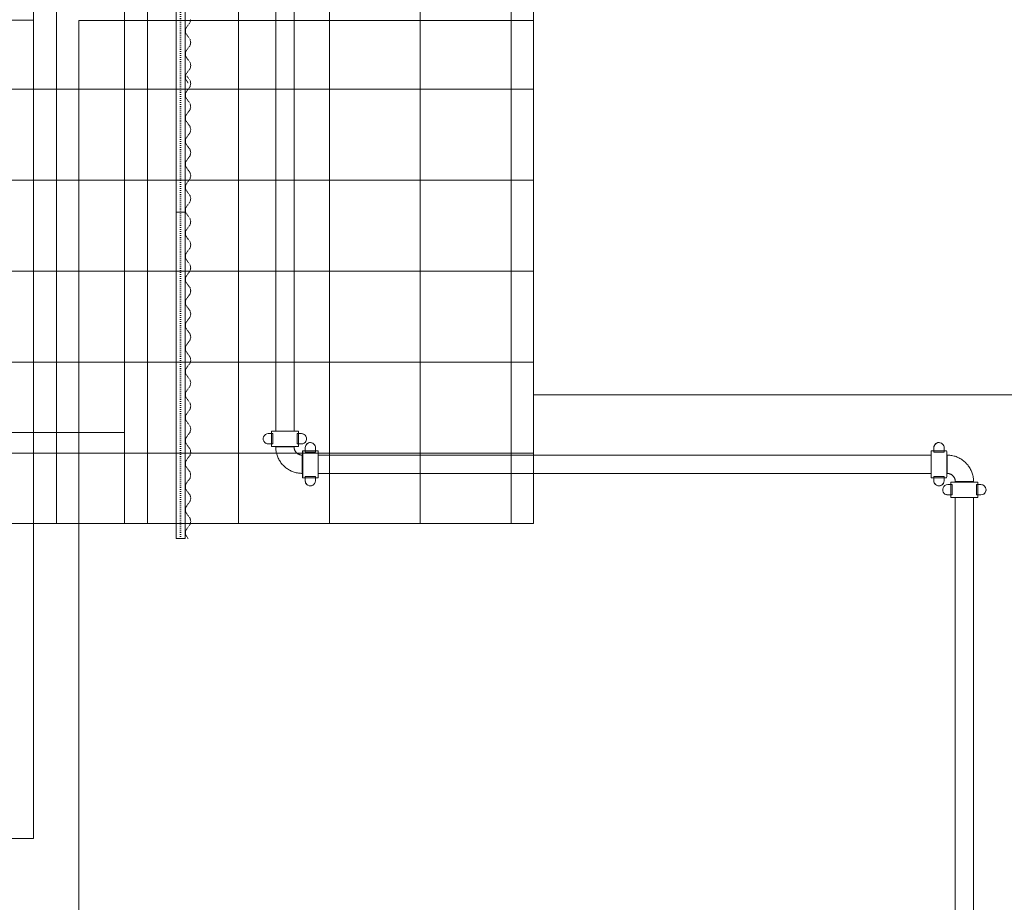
# Model space of a CAD drawing. Header units: centimetres. Extents: x -1589 to 108054, y -205274 to 31709.
# Tile 35 of 256: x 42366 to 45615, y -75644 to -72733. Entities that reach past the tile are written whole.
import ezdxf

# ---------------------------------------------------------------- set-up
doc = ezdxf.new("R2010")
doc.units = ezdxf.units.CM
doc.header["$LTSCALE"] = 0.01
doc.header["$MEASUREMENT"] = 0
doc.linetypes.add('11108-COL-C310_XMODEL$0$HIDDEN', pattern=[0.375, 0.25, -0.125])
doc.linetypes.add('Kropkowana', pattern=[63.499999, 0, -63.499999])
for name, color, linetype in [('2_belki.K_IR', 7, 'Continuous'), ('2_schody stalowe rzut.K_IR', 7, 'Continuous'), ('2_schody.K_IR', 7, 'Continuous'), ('2_stropy.K_IR', 7, 'Continuous'), ('2_słupy.K_IR', 7, 'Continuous'), ('2_ściana dekoracyjna 3', 7, 'Continuous'), ('2_ściany.K_IR', 7, 'Continuous')]:
    doc.layers.add(name, color=color, linetype=linetype)
doc.layers.add('P-PIPE', color=7, linetype='Continuous', lineweight=9)

msp = doc.modelspace()

# ---------------------------------------------------------------- hatches: boundary and pattern name
at = {"layer": '2_schody.K_IR', "linetype": 'Continuous', "lineweight": 5, "ltscale": 10}
h = msp.add_hatch(dxfattribs=at)
h.set_pattern_fill('Siatka_30x30', color=8, scale=10, style=0, pattern_type=2)
h.set_pattern_definition([(0, (26888.05, -91862.7), (0, 300), []), (90, (26888.05, -91862.7), (-300, 0), [])])
h.paths.add_polyline_path([(40661.63195, -72444.17928), (40461.63197, -72444.17928), (40461.63197, -74394.1793), (44061.71357, -74394.1793), (44061.71357, -72741.85783), (44061.71357, -70394.16764), (42711.63197, -70394.16764), (42711.63197, -70694.16762), (42411.63193, -70694.16762), (40661.63195, -70694.16762)])

# ---------------------------------------------------------------- linework, layer by layer
at = {"layer": '2_belki.K_IR', "color": 8, "linetype": 'Continuous', "lineweight": 5, "ltscale": 10}
for p, q in [((42411.63197, -70694.16762), (42411.63197, -74094.1793)), ((42411.63197, -70694.16762), (42411.63197, -74094.1793)), ((42711.63199, -70694.16762), (42711.63199, -74094.1793)), ((42711.63199, -70694.16762), (42711.63199, -74094.1793)), ((42411.63197, -74094.1793), (42711.63199, -74094.1793)), ((42411.63197, -74094.1793), (42711.63199, -74094.1793))]:
    msp.add_line(p, q, dxfattribs=at)
at = {"layer": '2_schody stalowe rzut.K_IR', "color": 8, "linetype": 'Continuous', "lineweight": 5, "ltscale": 10}
for p, q in [((42411.6291, -72733.9505), (42326.6291, -72733.9505)), ((42411.6291, -75433.9505), (42411.6291, -72733.9505)), ((42326.6291, -75433.9505), (42411.6291, -75433.9505))]:
    msp.add_line(p, q, dxfattribs=at)
at = {"layer": '2_schody.K_IR', "color": 8, "linetype": 'Continuous', "lineweight": 5, "ltscale": 10, "flags": 128}
msp.add_lwpolyline([(40661.63195, -72444.17928), (40461.63197, -72444.17928), (40461.63197, -74394.1793), (44061.71357, -74394.1793), (44061.71357, -72741.85783), (44061.71357, -70394.16764), (42711.63197, -70394.16764), (42711.63197, -70694.16762), (42411.63193, -70694.16762), (40661.63195, -70694.16762)], close=True, dxfattribs=at)
at = {"layer": '2_stropy.K_IR', "color": 8, "linetype": 'Continuous', "lineweight": 5, "ltscale": 10, "flags": 128}
msp.add_lwpolyline([(42561.71357, -75970.08534), (42561.71357, -72736.01038), (44061.71357, -72736.01038), (44061.71357, -73969.89279), (46399.38915, -73969.89279), (46399.3885, -75969.93519)], close=True, dxfattribs=at)
at = {"layer": '2_słupy.K_IR', "color": 8, "linetype": 'Continuous', "lineweight": 5, "ltscale": 10, "flags": 128}
msp.add_lwpolyline([(42411.63197, -74094.1793), (42711.63197, -74094.1793), (42711.63197, -74394.1793), (42411.63197, -74394.1793)], close=True, dxfattribs=at)
at = {"layer": '2_ściana dekoracyjna 3', "color": 8, "linetype": 'Kropkowana', "lineweight": 5, "ltscale": 10}
msp.add_line((42897.4798, -74444.17928), (42897.4798, -70192.98782), dxfattribs=at)
at = {"layer": '2_ściana dekoracyjna 3', "color": 8, "linetype": 'Continuous', "lineweight": 5, "ltscale": 10}
for p, q in [((42882.4798, -72318.58355), (42882.4798, -73368.26049)), ((42912.4798, -72318.58355), (42912.4798, -73368.26049)), ((42882.4798, -73368.26049), (42882.4798, -73893.09844)), ((42912.4798, -73368.26049), (42882.4798, -73368.26049)), ((42912.4798, -73368.26049), (42912.4798, -73893.09844)), ((42882.4798, -73893.09902), (42882.4798, -74444.17928)), ((42912.4798, -73893.09902), (42912.4798, -74444.17928)), ((42912.4798, -74444.17928), (42882.4798, -74444.17928))]:
    msp.add_line(p, q, dxfattribs=at)
at = {"layer": '2_ściana dekoracyjna 3', "color": 8, "linetype": '11108-COL-C310_XMODEL$0$HIDDEN', "lineweight": 5, "ltscale": 10}
for p, q in [((42928.46627, -72742.46798), (42921.83004, -72750.95608)), ((42930.83004, -72731.95608), (42928.46627, -72742.46798)), ((42921.83004, -72750.95608), (42913.89019, -72762.81878)), ((42913.89019, -72762.81878), (42913.89019, -72777.09339)), ((42913.89019, -72777.09339), (42921.83004, -72788.95608)), ((42921.83004, -72788.95608), (42928.46627, -72797.44419)), ((42928.46627, -72797.44419), (42930.83004, -72807.95608)), ((42930.83004, -72807.95608), (42928.46627, -72818.46798)), ((42921.83004, -72826.95608), (42913.89019, -72838.81878)), ((42913.89019, -72838.81878), (42913.89019, -72853.09339)), ((42928.46627, -72818.46798), (42921.83004, -72826.95608)), ((42913.89019, -72853.09339), (42921.83004, -72864.95608)), ((42921.83004, -72864.95608), (42928.46627, -72873.44419)), ((42928.46627, -72873.44419), (42930.83004, -72883.95608)), ((42921.83004, -72902.95608), (42913.89019, -72914.81878)), ((42928.46627, -72894.46798), (42921.83004, -72902.95608)), ((42930.83004, -72883.95608), (42928.46627, -72894.46798)), ((42913.89019, -72914.81878), (42913.89019, -72929.09339)), ((42913.89019, -72929.09339), (42921.83004, -72940.95608)), ((42917.50589, -72918.01676), (42921.83004, -72924.47733)), ((42921.83004, -72924.47733), (42928.46627, -72932.96543)), ((42921.83004, -72940.95608), (42922.10711, -72941.31047)), ((42928.46627, -72932.96543), (42930.83004, -72943.47733)), ((42921.83004, -72962.47733), (42913.89019, -72974.34002)), ((42913.89019, -72974.34002), (42913.89019, -72988.61464)), ((42928.46627, -72953.98922), (42921.83004, -72962.47733)), ((42930.83004, -72943.47733), (42928.46627, -72953.98922)), ((42913.89019, -72988.61464), (42921.83004, -73000.47733)), ((42921.83004, -73000.47733), (42928.46627, -73008.96543)), ((42921.83004, -73038.47733), (42913.89019, -73050.34002)), ((42928.46627, -73029.98922), (42921.83004, -73038.47733)), ((42928.46627, -73008.96543), (42930.83004, -73019.47733)), ((42930.83004, -73019.47733), (42928.46627, -73029.98922)), ((42913.89019, -73050.34002), (42913.89019, -73064.61464)), ((42913.89019, -73064.61464), (42921.83004, -73076.47733)), ((42921.83004, -73076.47733), (42928.46627, -73084.96543)), ((42928.46627, -73084.96543), (42930.83004, -73095.47733)), ((42930.83004, -73095.47733), (42928.46627, -73105.98922)), ((42921.83004, -73114.47733), (42913.89019, -73126.34002)), ((42913.89019, -73126.34002), (42913.89019, -73140.61464)), ((42928.46627, -73105.98922), (42921.83004, -73114.47733)), ((42913.89019, -73140.61464), (42921.83004, -73152.47733)), ((42921.83004, -73152.47733), (42928.46627, -73160.96543)), ((42928.46627, -73160.96543), (42930.83004, -73171.47733)), ((42921.83004, -73190.47733), (42913.89019, -73202.34002)), ((42913.89019, -73202.34002), (42913.89019, -73216.61464)), ((42928.46627, -73181.98922), (42921.83004, -73190.47733)), ((42930.83004, -73171.47733), (42928.46627, -73181.98922)), ((42913.89019, -73216.61464), (42921.83004, -73228.47733)), ((42921.83004, -73228.47733), (42928.46627, -73236.96543)), ((42921.83004, -73266.47733), (42913.89019, -73278.34002)), ((42928.46627, -73257.98922), (42921.83004, -73266.47733)), ((42928.46627, -73236.96543), (42930.83004, -73247.47733)), ((42930.83004, -73247.47733), (42928.46627, -73257.98922)), ((42913.89019, -73278.34002), (42913.89019, -73292.61464)), ((42913.89019, -73292.61464), (42921.83004, -73304.47733)), ((42921.83004, -73304.47733), (42928.46627, -73312.96543)), ((42928.46627, -73312.96543), (42930.83004, -73323.47733)), ((42930.83004, -73323.47733), (42928.46627, -73333.98922)), ((42921.83004, -73342.47733), (42913.89019, -73354.34002)), ((42913.89019, -73354.34002), (42913.89019, -73368.61464)), ((42928.46627, -73333.98922), (42921.83004, -73342.47733)), ((42913.89019, -73368.61464), (42921.83004, -73380.47733)), ((42921.83004, -73380.47733), (42928.46627, -73388.96543)), ((42928.46627, -73388.96543), (42930.83004, -73399.47733)), ((42921.83004, -73418.47733), (42913.89019, -73430.34002)), ((42928.46627, -73409.98922), (42921.83004, -73418.47733)), ((42930.83004, -73399.47733), (42928.46627, -73409.98922)), ((42913.89019, -73430.34002), (42913.89019, -73444.61464)), ((42913.89019, -73444.61464), (42921.83004, -73456.47733)), ((42921.83004, -73456.47733), (42928.46627, -73464.96543)), ((42921.83004, -73494.47733), (42913.89019, -73506.34002)), ((42928.46627, -73485.98922), (42921.83004, -73494.47733)), ((42928.46627, -73464.96543), (42930.83004, -73475.47733)), ((42930.83004, -73475.47733), (42928.46627, -73485.98922)), ((42913.89019, -73506.34002), (42913.89019, -73520.61464)), ((42913.89019, -73520.61464), (42921.83004, -73532.47733)), ((42921.83004, -73532.47733), (42928.46627, -73540.96543)), ((42928.46627, -73540.96543), (42930.83004, -73551.47733)), ((42930.83004, -73551.47733), (42928.46627, -73561.98922)), ((42921.83004, -73570.47733), (42913.89019, -73582.34002)), ((42913.89019, -73582.34002), (42913.89019, -73596.61464)), ((42928.46627, -73561.98922), (42921.83004, -73570.47733)), ((42913.89019, -73596.61464), (42921.83004, -73608.47733)), ((42921.83004, -73608.47733), (42928.46627, -73616.96543)), ((42928.46627, -73616.96543), (42930.83004, -73627.47733)), ((42921.83004, -73646.47733), (42913.89019, -73658.34002)), ((42928.46627, -73637.98922), (42921.83004, -73646.47733)), ((42930.83004, -73627.47733), (42928.46627, -73637.98922)), ((42913.89019, -73658.34002), (42913.89019, -73672.61464)), ((42913.89019, -73672.61464), (42921.83004, -73684.47733)), ((42921.83004, -73684.47733), (42928.46627, -73692.96543)), ((42928.46627, -73713.98922), (42921.83004, -73722.47733)), ((42928.46627, -73692.96543), (42930.83004, -73703.47733)), ((42930.83004, -73703.47733), (42928.46627, -73713.98922)), ((42921.83004, -73722.47733), (42913.89019, -73734.34002)), ((42913.89019, -73734.34002), (42913.89019, -73748.61464)), ((42913.89019, -73748.61464), (42921.83004, -73760.47733)), ((42921.83004, -73760.47733), (42928.46627, -73768.96543)), ((42928.46627, -73768.96543), (42930.83004, -73779.47733)), ((42930.83004, -73779.47733), (42928.46627, -73789.98922)), ((42921.83004, -73798.47733), (42913.89019, -73810.34002)), ((42913.89019, -73810.34002), (42913.89019, -73824.61464)), ((42928.46627, -73789.98922), (42921.83004, -73798.47733)), ((42913.89019, -73824.61464), (42921.83004, -73836.47733)), ((42921.83004, -73836.47733), (42928.46627, -73844.96543)), ((42928.46627, -73844.96543), (42930.83004, -73855.47733)), ((42921.83004, -73874.47733), (42913.89019, -73886.34002)), ((42928.46627, -73865.98922), (42921.83004, -73874.47733)), ((42930.83004, -73855.47733), (42928.46627, -73865.98922)), ((42913.89019, -73886.34002), (42913.89019, -73900.61464)), ((42913.89019, -73900.61464), (42921.83004, -73912.47733)), ((42921.83004, -73912.47733), (42928.46627, -73920.96543)), ((42928.46627, -73941.98922), (42921.83004, -73950.47733)), ((42928.46627, -73920.96543), (42930.83004, -73931.47733)), ((42930.83004, -73931.47733), (42928.46627, -73941.98922)), ((42921.83004, -73950.47733), (42913.89019, -73962.34002)), ((42913.89019, -73962.34002), (42913.89019, -73976.61464)), ((42913.89019, -73976.61464), (42921.83004, -73988.47733)), ((42921.83004, -73988.47733), (42928.46627, -73996.96543)), ((42928.46627, -73996.96543), (42930.83004, -74007.47733)), ((42930.83004, -74007.47733), (42928.46627, -74017.98922)), ((42921.83004, -74026.47733), (42913.89019, -74038.34002)), ((42913.89019, -74038.34002), (42913.89019, -74052.61464)), ((42928.46627, -74017.98922), (42921.83004, -74026.47733)), ((42913.89019, -74052.61464), (42921.83004, -74064.47733)), ((42921.83004, -74064.47733), (42928.46627, -74072.96543)), ((42928.46627, -74072.96543), (42930.83004, -74083.47733)), ((42921.82157, -74102.31043), (42913.88172, -74114.17312)), ((42928.4578, -74093.82233), (42921.82157, -74102.31043)), ((42929.41135, -74089.5818), (42928.4578, -74093.82233)), ((42930.83004, -74083.47733), (42929.45735, -74089.5818)), ((42913.88172, -74114.17312), (42913.88172, -74128.44774)), ((42913.88172, -74128.44774), (42921.82157, -74140.31043)), ((42921.82157, -74140.31043), (42928.4578, -74148.79853)), ((42928.4578, -74169.82233), (42921.82157, -74178.31043)), ((42928.4578, -74148.79853), (42930.82157, -74159.31043)), ((42930.82157, -74159.31043), (42928.4578, -74169.82233)), ((42921.82157, -74178.31043), (42913.88172, -74190.17312)), ((42913.88172, -74190.17312), (42913.88172, -74204.44774)), ((42913.88172, -74204.44774), (42921.82157, -74216.31043)), ((42921.82157, -74216.31043), (42928.4578, -74224.79853)), ((42928.4578, -74224.79853), (42930.82157, -74235.31043)), ((42930.82157, -74235.31043), (42928.4578, -74245.82233)), ((42921.82157, -74254.31043), (42913.88172, -74266.17312)), ((42913.88172, -74266.17312), (42913.88172, -74280.44774)), ((42928.4578, -74245.82233), (42921.82157, -74254.31043)), ((42913.88172, -74280.44774), (42921.82157, -74292.31043)), ((42921.82157, -74292.31043), (42928.4578, -74300.79853)), ((42928.4578, -74300.79853), (42930.82157, -74311.31043)), ((42921.82157, -74330.31043), (42913.88172, -74342.17312)), ((42928.4578, -74321.82233), (42921.82157, -74330.31043)), ((42930.82157, -74311.31043), (42928.4578, -74321.82233)), ((42913.88172, -74342.17312), (42913.88172, -74356.44774)), ((42913.88172, -74356.44774), (42921.82157, -74368.31043)), ((42921.82157, -74368.31043), (42928.4578, -74376.79853)), ((42928.4578, -74397.82233), (42921.82157, -74406.31043)), ((42928.4578, -74376.79853), (42930.82157, -74387.31043)), ((42930.82157, -74387.31043), (42928.4578, -74397.82233)), ((42921.82157, -74406.31043), (42913.88172, -74418.17312)), ((42913.88172, -74418.17312), (42913.88172, -74432.44774)), ((42913.88172, -74432.44774), (42921.73379, -74444.17928))]:
    msp.add_line(p, q, dxfattribs=at)
at = {"layer": '2_ściany.K_IR', "color": 8, "linetype": 'Continuous', "lineweight": 5, "ltscale": 10, "flags": 128}
for points in [[(42411.63197, -74094.1793), (36211.63197, -74094.1793)], [(36211.63197, -74394.1793), (42411.63197, -74394.1793)]]:
    msp.add_lwpolyline(points, dxfattribs=at)
at = {"layer": 'P-PIPE', "color": 106}
for p, q in [((43211.25127, -72597.29442), (43211.25127, -74089.83383)), ((43271.55127, -74089.83379), (43271.55127, -72597.29442)), ((43186.79561, -74098.19755), (43196.95136, -74098.19751)), ((43201.27852, -74098.27384), (43186.87181, -74098.2739)), ((43196.95127, -74089.76899), (43196.95127, -74140.56888)), ((43201.27852, -74132.14044), (43201.27852, -74098.27384)), ((43296.00693, -74098.27346), (43281.60022, -74098.27352)), ((43281.60022, -74098.27352), (43281.60022, -74132.14012)), ((43285.85118, -74098.19715), (43295.93073, -74098.19711)), ((43285.85127, -74140.56888), (43285.85127, -74089.76899)), ((43307.98079, -74103.23342), (43307.90459, -74103.15707)), ((43174.82175, -74127.10449), (43174.89795, -74127.18084)), ((43186.87181, -74132.1405), (43201.27852, -74132.14044)), ((43211.23877, -74140.63371), (43211.23877, -74141.83875)), ((43271.56377, -74141.83875), (43271.56377, -74140.63367)), ((43281.60022, -74132.14012), (43296.00693, -74132.14006)), ((43308.50807, -74154.79726), (43308.50811, -74144.64144)), ((43337.49147, -74132.74445), (43337.41527, -74132.6681)), ((45382.83693, -74154.79272), (45382.83697, -74144.63698)), ((45411.82014, -74132.7395), (45411.74394, -74132.6633)), ((43300.14417, -74169.08013), (43298.80515, -74169.08013)), ((43350.87924, -74154.7973), (43300.07934, -74154.7973)), ((43308.58431, -74144.71779), (43308.58425, -74159.1245)), ((43308.58425, -74159.1245), (43342.45085, -74159.1245)), ((43342.45085, -74159.1245), (43342.45091, -74144.71779)), ((45374.47305, -74169.09263), (43350.94408, -74169.09263)), ((45425.2081, -74154.79263), (45374.4082, -74154.79263)), ((45382.91317, -74144.71318), (45382.91311, -74159.11989)), ((45382.91311, -74159.11989), (45416.77971, -74159.11989)), ((45416.77971, -74159.11989), (45416.77977, -74144.71318)), ((45426.4781, -74169.08025), (45425.27293, -74169.08025)), ((43298.80515, -74229.40513), (43300.14414, -74229.40513)), ((43308.58393, -74239.44619), (43308.58387, -74253.8529)), ((43342.45053, -74239.44619), (43308.58393, -74239.44619)), ((43342.45047, -74253.8529), (43342.45053, -74239.44619)), ((43350.94405, -74229.39263), (45374.47301, -74229.39263)), ((45382.91279, -74239.44158), (45382.91273, -74253.84829)), ((45416.77939, -74239.44158), (45382.91279, -74239.44158)), ((45416.77933, -74253.84829), (45416.77939, -74239.44158)), ((45425.27289, -74229.40525), (45426.4781, -74229.40525)), ((43300.07934, -74243.6973), (43350.87924, -74243.6973)), ((43308.50767, -74253.77655), (43308.50771, -74243.69708)), ((43313.46711, -74265.75019), (43313.54331, -74265.82654)), ((45374.4082, -74243.69263), (45425.2081, -74243.69263)), ((45382.83653, -74253.77209), (45382.83657, -74243.69255)), ((45387.79616, -74265.74577), (45387.87236, -74265.82197)), ((45428.99633, -74266.34982), (45439.15207, -74266.34978)), ((45443.47924, -74266.42596), (45429.07253, -74266.42602)), ((45439.15198, -74257.92105), (45439.15198, -74308.72095)), ((45443.47924, -74300.29256), (45443.47924, -74266.42596)), ((45453.71948, -74256.64664), (45453.71948, -74257.98631)), ((45514.04448, -74257.98541), (45514.04448, -74256.64664)), ((45538.20764, -74266.42558), (45523.80093, -74266.42564)), ((45523.80093, -74266.42564), (45523.80093, -74300.29224)), ((45528.0519, -74266.34942), (45538.13144, -74266.34938)), ((45528.05198, -74308.72095), (45528.05198, -74257.92105)), ((45550.18132, -74271.38521), (45550.10512, -74271.30901)), ((45417.02265, -74295.25679), (45417.09885, -74295.33299)), ((45429.07253, -74300.29262), (45443.47924, -74300.29256)), ((45523.80093, -74300.29224), (45538.20764, -74300.29218)), ((45453.73198, -74308.78623), (45453.73198, -87591.85325)), ((45514.03198, -87591.85325), (45514.03198, -74308.78533))]:
    msp.add_line(p, q, dxfattribs=at)
at = {"layer": 'P-PIPE', "color": 106, "flags": 128}
for points in [[(43211.23877, -74141.83875), (43211.30881, -74145.34048), (43211.51883, -74148.83661), (43211.86849, -74152.32154), (43212.35723, -74155.78971), (43212.98427, -74159.23555), (43213.74861, -74162.65356), (43214.64902, -74166.03828), (43215.68406, -74169.38428), (43216.85207, -74172.68621), (43218.1512, -74175.93879), (43219.57935, -74179.13683), (43221.13425, -74182.27519), (43222.81341, -74185.34886), (43224.61414, -74188.35292), (43226.53356, -74191.28257), (43228.5686, -74194.13312), (43230.716, -74196.90001), (43232.97234, -74199.57882), (43235.33399, -74202.16525), (43236.82505, -74203.69618)], [(43279.5235, -74161.08224), (43278.76939, -74160.29579), (43278.04733, -74159.47981), (43277.35848, -74158.63561), (43276.70394, -74157.76453), (43276.08476, -74156.86798), (43275.50193, -74155.94739), (43274.95637, -74155.00422), (43274.44897, -74154.03999), (43273.98054, -74153.05624), (43273.55182, -74152.05455), (43273.16349, -74151.03651), (43272.81619, -74150.00375), (43272.51047, -74148.95794), (43272.24681, -74147.90073), (43272.02564, -74146.83382), (43271.84731, -74145.75893), (43271.71211, -74144.67776), (43271.62025, -74143.59205), (43271.57188, -74142.50353), (43271.56377, -74141.83875)], [(43298.80515, -74169.08013), (43297.71578, -74169.05834), (43296.62815, -74168.99301), (43295.544, -74168.88423), (43294.46508, -74168.73219), (43293.39309, -74168.53712), (43292.32976, -74168.29934), (43291.2768, -74168.01922), (43290.23588, -74167.69723), (43289.20866, -74167.33387), (43288.19681, -74166.92972), (43287.20192, -74166.48543), (43286.22559, -74166.00171), (43285.26939, -74165.47933), (43284.33485, -74164.91914), (43283.42345, -74164.32202), (43282.53667, -74163.68893), (43281.67591, -74163.02089), (43280.84255, -74162.31896), (43280.03793, -74161.58426), (43279.5235, -74161.08224)], [(45488.3969, -74194.72784), (45485.87127, -74192.30127), (45483.25063, -74189.97764), (45480.53916, -74187.76067), (45477.7412, -74185.6539), (45474.86124, -74183.66071), (45471.90387, -74181.78427), (45468.87383, -74180.02761), (45465.77597, -74178.39351), (45462.61523, -74176.88461), (45459.39669, -74175.50331), (45456.12548, -74174.25182), (45452.80684, -74173.13215), (45449.44608, -74172.14608), (45446.04858, -74171.2952), (45442.61977, -74170.58086), (45439.16514, -74170.00421), (45435.69021, -74169.56617), (45432.20054, -74169.26743), (45428.70171, -74169.10849), (45426.4781, -74169.08025)], [(43236.82505, -74203.69618), (43239.34827, -74206.12525), (43241.96661, -74208.45148), (43244.67588, -74210.67113), (43247.47175, -74212.78067), (43250.34974, -74214.77672), (43253.30525, -74216.65608), (43256.33354, -74218.41575), (43259.42979, -74220.05291), (43262.58903, -74221.56494), (43265.8062, -74222.94943), (43269.07617, -74224.20416), (43272.3937, -74225.32712), (43275.75347, -74226.31652), (43279.15013, -74227.17076), (43282.57823, -74227.8885), (43286.0323, -74228.46857), (43289.50679, -74228.91006), (43292.99616, -74229.21224), (43296.49482, -74229.37465), (43298.80515, -74229.40513)], [(45514.04448, -74256.64664), (45513.97444, -74253.14491), (45513.76442, -74249.64878), (45513.41476, -74246.16385), (45512.92602, -74242.69568), (45512.29898, -74239.24984), (45511.53464, -74235.83183), (45510.63424, -74232.44711), (45509.5992, -74229.10111), (45508.43118, -74225.79918), (45507.13205, -74222.5466), (45505.7039, -74219.34857), (45504.149, -74216.2102), (45502.46984, -74213.13653), (45500.66911, -74210.13247), (45498.74969, -74207.20282), (45496.71465, -74204.35227), (45494.56725, -74201.58538), (45492.31092, -74198.90657), (45489.94926, -74196.32014), (45488.3969, -74194.72784)], [(45426.4781, -74229.40525), (45427.56747, -74229.42705), (45428.6551, -74229.49238), (45429.73925, -74229.60116), (45430.81818, -74229.7532), (45431.89016, -74229.94827), (45432.95349, -74230.18605), (45434.00645, -74230.46617), (45435.04738, -74230.78816), (45436.07459, -74231.15152), (45437.08645, -74231.55567), (45438.08133, -74231.99996), (45439.05766, -74232.48368), (45440.01386, -74233.00606), (45440.9484, -74233.56625), (45441.8598, -74234.16337), (45442.74659, -74234.79646), (45443.60735, -74235.4645), (45444.4407, -74236.16643), (45445.24533, -74236.90113), (45445.74068, -74237.38406)], [(45445.74068, -74237.38406), (45446.49557, -74238.16976), (45447.21843, -74238.98503), (45447.90812, -74239.82855), (45448.56352, -74240.69897), (45449.18359, -74241.59491), (45449.76734, -74242.51493), (45450.31382, -74243.45755), (45450.82218, -74244.42128), (45451.29159, -74245.40456), (45451.7213, -74246.40583), (45452.11064, -74247.42349), (45452.45896, -74248.4559), (45452.76572, -74249.50141), (45453.03042, -74250.55835), (45453.25265, -74251.62504), (45453.43205, -74252.69976), (45453.56832, -74253.78079), (45453.66125, -74254.86641), (45453.7107, -74255.95488), (45453.71948, -74256.64664)]]:
    msp.add_lwpolyline(points, dxfattribs=at)
at = {"layer": 'P-PIPE', "color": 106}
for centre, major_axis, ratio, start_param, end_param in [((43186.79561, -74115.13085), (11.98553, 11.96181), 0.9999959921, 0.7863908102, 3.1425678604), ((43186.87181, -74115.2072), (11.98553, 11.96181), 0.9999959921, 0.786390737, 3.1425677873), ((43241.40127, -74089.76885), (-44.45, 0), 0.0020039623, 0.0019999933, 3.1415926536), ((43241.40127, -74089.76885), (44.45, 0), 0.0020039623, 2.3199233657, 2.8790670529), ((43241.40127, -74098.2355), (44.45, 0), 0.0020039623, 3.4656398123, 3.586503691), ((43241.40127, -74089.76885), (30.1625, 0), 0.0020039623, 3.1435926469, 3.6671914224), ((43241.40127, -74089.76885), (30.1625, 0), 0.0020039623, 5.761586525, 6.0223632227), ((43241.40127, -74089.76885), (30.1625, 0), 0.0020039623, 6.0233859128, 6.2831853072), ((43241.40127, -74089.76885), (44.45, 0), 0.0020039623, 0.2637993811, 0.8219821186), ((43241.40127, -74098.2355), (44.45, 0), 0.0020039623, 5.8422742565, 5.9631381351), ((43295.93073, -74115.13041), (11.98553, 11.96181), 0.9999959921, 0.2627919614, 0.786390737), ((43296.00693, -74115.20676), (11.98553, 11.96181), 0.9999959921, 0.0009924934, 0.7863906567), ((43296.00693, -74115.20676), (11.98553, 11.96181), 0.9999959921, 3.927983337, 6.2841603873), ((43295.93073, -74115.13041), (11.98553, 11.96181), 0.9999959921, 5.7605791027, 6.2841604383), ((43295.93073, -74115.13041), (11.98553, 11.96181), 0.9999959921, 5.2715547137, 5.7260046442), ((43186.79561, -74115.13085), (11.98553, 11.96181), 0.9999959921, 3.1425853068, 3.6661840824), ((43186.87181, -74115.2072), (11.98553, 11.96181), 0.9999959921, 3.1425851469, 3.9279833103), ((43241.40127, -74140.56875), (44.45, 0), 0.0020039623, 3.1435926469, 6.2831853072), ((43241.40127, -74141.83875), (-30.1625, 0), 0.0020039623, 0.0019999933, 1.5727963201), ((43241.40127, -74141.83875), (-30.1625, 0), 0.0020039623, 0.0019999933, 1.5727963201), ((43241.40127, -74141.83875), (30.1625, 0), 0.0020039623, 4.7143889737, 6.2831853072), ((43241.40127, -74141.83875), (30.1625, 0), 0.0020039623, 4.7143889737, 6.2831853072), ((43295.93073, -74115.13041), (11.98553, 11.96181), 0.9999959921, 4.5005264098, 4.9262367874), ((43325.44141, -74144.64144), (11.98553, 11.96181), 0.9999959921, 0.5245872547, 2.3571829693), ((43325.51761, -74144.71779), (11.98553, 11.96181), 0.9999959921, 0.0009885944, 2.3571830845), ((43325.44141, -74144.64144), (11.98553, 11.96181), 0.9999959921, 0.0009886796, 0.2627880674), ((43325.44141, -74144.64144), (11.98553, 11.96181), 0.9999959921, 6.0223744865, 6.2841604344), ((43325.51761, -74144.71779), (11.98553, 11.96181), 0.9999959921, 5.4987758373, 6.2841605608), ((45399.77027, -74144.63698), (11.97367, 11.97368), 0.999996, 0.5235967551, 2.3561924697), ((45399.84647, -74144.71318), (11.97367, 11.97368), 0.999996, 0, 2.3561924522), ((45399.77027, -74144.63698), (11.97368, 11.97367), 0.999996, 0.0000001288, 0.2617975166), ((45399.77027, -74144.63698), (11.97368, 11.97367), 0.999996, 6.0213840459, 6.2831834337), ((45399.84647, -74144.71318), (11.97367, 11.97368), 0.999996, 5.4977850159, 6.2831831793), ((43298.80515, -74199.24263), (0, 30.1625), 0.001999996, 4.7103850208, 6.2811813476), ((43298.80515, -74199.24263), (0, 30.1625), 0.001999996, 4.7103850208, 6.2811813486), ((43300.07934, -74199.24717), (0, 44.45), 0.001999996, 0.2625270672, 0.821185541), ((43300.07934, -74199.24717), (0, 44.45), 0.001999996, 3.1415887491, 6.2811813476), ((43300.07934, -74199.24717), (0, 30.1625), 0.001999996, 5.7575825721, 6.2811813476), ((43308.54599, -74199.24717), (0, 44.45), 0.001999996, 5.8382703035, 5.959134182), ((43350.87924, -74199.24717), (0, 44.45), 0.001999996, 3.1415887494, 6.2811813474), ((45374.4082, -74199.24263), (0, 44.45), 0.001999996, 0.2625256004, 0.821669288), ((45374.4082, -74199.24263), (0, 44.45), 0.001999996, 3.1415926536, 6.2811853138), ((45374.4082, -74199.24263), (0, 30.1625), 0.001999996, 5.7592630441, 6.2811853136), ((45382.87485, -74199.24263), (0, 44.45), 0.001999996, 5.8382742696, 5.9591381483), ((45425.2081, -74199.24263), (0, 44.45), 0.001999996, 3.1415926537, 6.2811853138), ((45426.4781, -74199.24275), (0, 30.1625), 0.001999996, 4.7103889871, 6.2811853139), ((45426.4781, -74199.24275), (0, 30.1625), 0.001999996, 4.7103889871, 6.2811853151), ((43298.80515, -74199.24263), (0, 30.1625), 0.001999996, 3.1415926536, 4.7103850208), ((43298.80515, -74199.24263), (0, 30.1625), 0.001999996, 3.1415926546, 4.7103850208), ((45426.4781, -74199.24275), (0, 30.1625), 0.001999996, 3.1415926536, 4.7103889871), ((45426.4781, -74199.24275), (0, 30.1625), 0.001999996, 3.1415926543, 4.7103889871), ((43300.07934, -74199.24717), (0, 44.45), 0.001999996, 2.3184533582, 2.8777893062), ((43300.07934, -74199.24717), (0, 30.1625), 0.001999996, 3.1415887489, 3.6631874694), ((43308.54599, -74199.24717), (0, 44.45), 0.001999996, 3.4616358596, 3.5824997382), ((45374.4082, -74199.24263), (0, 44.45), 0.001999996, 2.3196105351, 2.8777932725), ((45374.4082, -74199.24263), (0, 30.1625), 0.001999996, 3.1415926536, 3.4013920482), ((45374.4082, -74199.24263), (0, 30.1625), 0.001999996, 3.4027703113, 3.6631914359), ((45382.87485, -74199.24263), (0, 44.45), 0.001999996, 3.4616398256, 3.5825037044), ((43325.44097, -74253.77655), (11.98553, 11.96181), 0.9999959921, 2.3571830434, 2.6189824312), ((43325.51717, -74253.8529), (11.98553, 11.96181), 0.9999959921, 2.3571830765, 3.1425678), ((43325.44097, -74253.77655), (11.98553, 11.96181), 0.9999959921, 2.8807817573, 3.1425677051), ((43325.44097, -74253.77655), (11.98553, 11.96181), 0.9999959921, 3.1425811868, 3.4043805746), ((43325.51717, -74253.8529), (11.98553, 11.96181), 0.9999959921, 3.1425813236, 5.4987758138), ((43325.44097, -74253.77655), (11.98553, 11.96181), 0.9999959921, 3.7008229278, 4.1551357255), ((43325.44097, -74253.77655), (11.98553, 11.96181), 0.9999959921, 4.237067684, 4.6660884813), ((43325.44097, -74253.77655), (11.98553, 11.96181), 0.9999959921, 5.0175397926, 5.456413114), ((45399.76983, -74253.77209), (11.97368, 11.97367), 0.999996, 2.3561926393, 2.6179920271), ((45399.84603, -74253.84829), (11.97368, 11.97367), 0.999996, 2.3561925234, 3.1415906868), ((45399.76983, -74253.77209), (11.97367, 11.97367), 0.999996, 2.8797912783, 3.1415906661), ((45399.76983, -74253.77209), (11.97368, 11.97367), 0.999996, 3.1415928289, 3.4033902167), ((45399.84603, -74253.84829), (11.97367, 11.97368), 0.999996, 3.1415926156, 5.4977851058), ((45399.76983, -74253.77209), (11.97367, 11.97368), 0.999996, 3.6997637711, 4.1542137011), ((45399.76983, -74253.77209), (11.97367, 11.97368), 0.999996, 4.2360177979, 4.6651573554), ((45428.99633, -74283.28312), (11.97367, 11.97368), 0.999996, 0.7854000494, 3.1415925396), ((45429.07253, -74283.35932), (11.97367, 11.97368), 0.999996, 0.7854000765, 3.1415925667), ((45399.76983, -74253.77209), (11.97367, 11.97368), 0.999996, 4.7596165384, 5.1887559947), ((45483.60198, -74257.92105), (-44.45, 0), 0.001999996, 0.0019999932, 3.1415926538), ((45483.60198, -74257.92105), (44.45, 0), 0.001999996, 2.3108748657, 2.8790670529), ((45483.60198, -74266.3877), (44.45, 0), 0.001999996, 3.4656398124, 3.586503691), ((45483.60198, -74257.92105), (30.1625, 0), 0.001999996, 3.1435926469, 3.6671914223), ((45483.88198, -74256.64664), (30.1625, 0), 0.001999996, 3.1435926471, 4.7143889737), ((45483.88198, -74256.64664), (30.1625, 0), 0.001999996, 3.1435926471, 4.7143889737), ((45483.88198, -74256.64664), (-30.1625, 0), 0.001999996, 1.5727963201, 3.1415926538), ((45483.88198, -74256.64664), (-30.1625, 0), 0.001999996, 1.5727963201, 3.1415926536), ((45483.60198, -74257.92105), (-30.1625, 0), 0.001999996, 2.6199938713, 3.1415926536), ((45483.60198, -74257.92105), (44.45, 0), 0.001999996, 0.2637993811, 0.7873981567), ((45483.60198, -74266.3877), (44.45, 0), 0.001999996, 5.8422742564, 5.9631381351), ((45538.13144, -74283.28268), (11.97367, 11.97368), 0.999996, 0.0000019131, 0.7854000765), ((45538.20764, -74283.35888), (11.97368, 11.97367), 0.999996, 0.0000020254, 0.7854001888), ((45538.20764, -74283.35888), (11.97367, 11.97368), 0.999996, 3.9269927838, 6.283185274), ((45538.13144, -74283.28268), (11.97367, 11.97368), 0.999996, 5.7595883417, 6.2831851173), ((45429.07253, -74283.35932), (11.97368, 11.97367), 0.999996, 3.141594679, 3.9269928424), ((45428.99633, -74283.28312), (11.97367, 11.97368), 0.999996, 3.4033939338, 3.902544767), ((45538.13144, -74283.28268), (11.97368, 11.97367), 0.999996, 4.4994873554, 4.9252947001), ((45538.13144, -74283.28268), (11.97367, 11.97368), 0.999996, 5.2705641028, 5.7250140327), ((45483.60198, -74308.72095), (-44.45, 0), 0.001999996, 0.0019999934, 3.1415926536)]:
    msp.add_ellipse(centre, major_axis=major_axis, ratio=ratio, start_param=start_param, end_param=end_param, dxfattribs=at)

doc.saveas('drawing.dxf')
